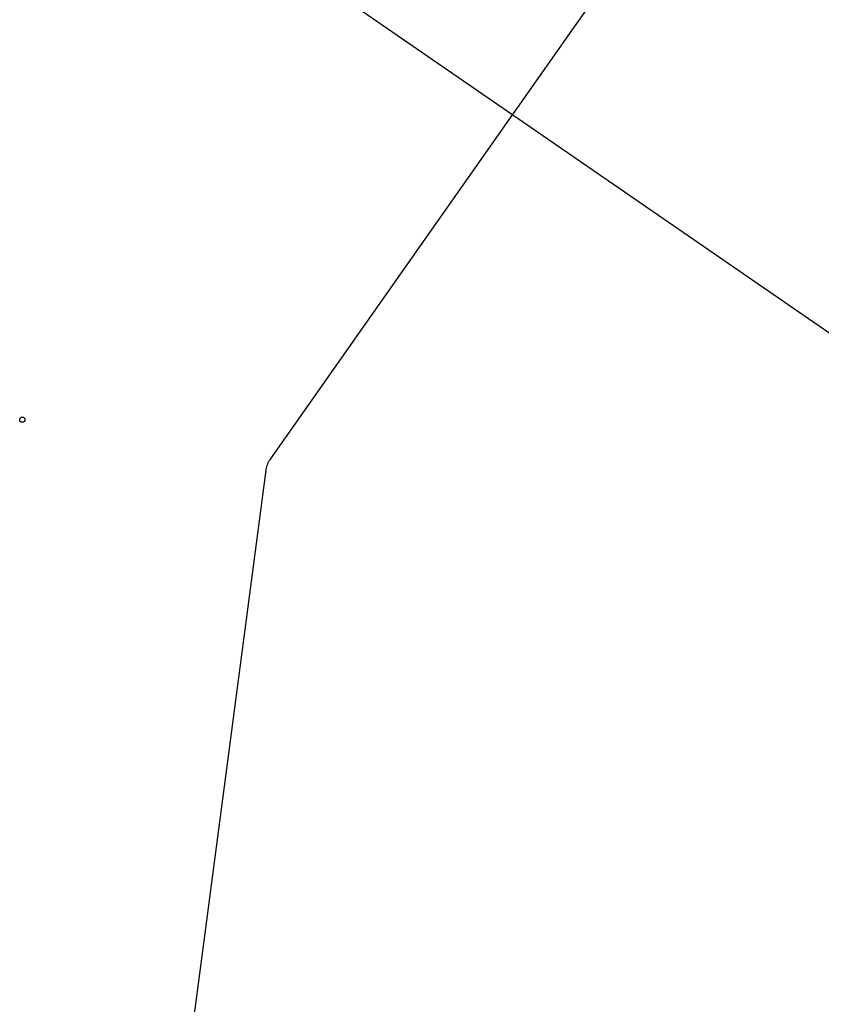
# Model space of a CAD drawing. Extents: x 312047 to 329088, y 8928324 to 8953812.
# Tile 53 of 125: x 319364 to 319526, y 8940752 to 8940950. Entities that reach past the tile are written whole.
import ezdxf

# ---------------------------------------------------------------- set-up
doc = ezdxf.new("R2010")
doc.units = 0
doc.header["$LTSCALE"] = 200
doc.header["$MEASUREMENT"] = 0
doc.linetypes.add('PHANTOM', pattern=[2.5, 1.25, -0.25, 0.25, -0.25, 0.25, -0.25])
for name, color, linetype in [('ESTAC-GERAL', 2, 'CONTINUOUS'), ('LIMIT_FX_DOM', 180, 'PHANTOM'), ('TALU-CONC', 3, 'CONTINUOUS')]:
    doc.layers.add(name, color=color, linetype=linetype)

msp = doc.modelspace()

# ---------------------------------------------------------------- linework, layer by layer
at = {"layer": 'ESTAC-GERAL'}
msp.add_line((319422.55, 8940959.51), (319915.68, 8940619.45), dxfattribs=at)
at = {"layer": 'LIMIT_FX_DOM'}
for p, q in [((319517.21, 8941007.26), (319461.31, 8940927.71)), ((319461.31, 8940927.71), (319414.87, 8940861.62)), ((319414, 8940859.4), (319398.05, 8940738.6))]:
    msp.add_line(p, q, dxfattribs=at)
msp.add_arc((319418.96, 8940858.74), 5, 144.9042, 172.476, dxfattribs=at)
at = {"layer": 'TALU-CONC', "color": 2}
msp.add_circle((319364.92, 8940869.59), 0.526, dxfattribs=at)

doc.saveas('drawing.dxf')
